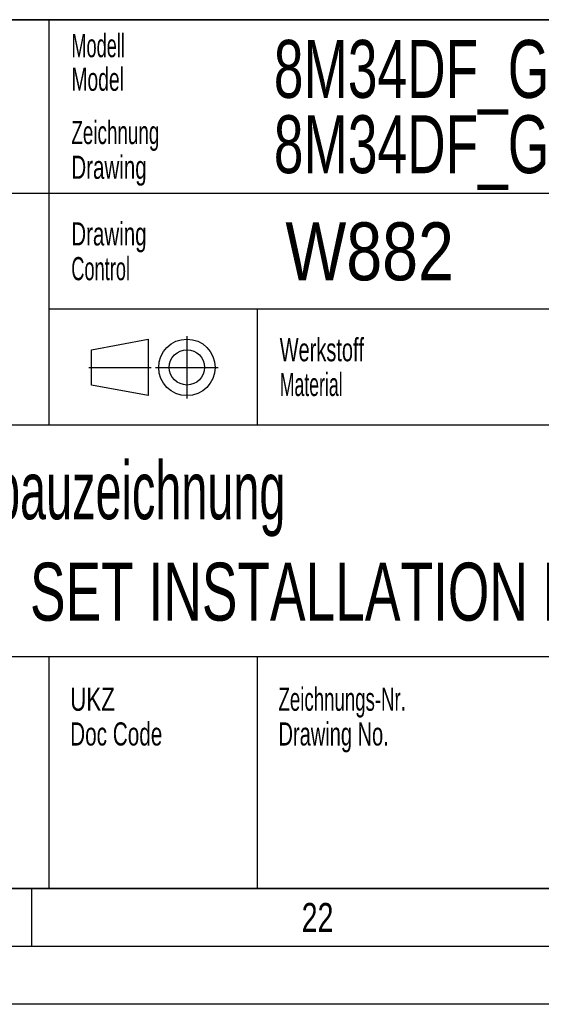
# Model space of a CAD drawing. Header units: millimetres. Extents: x 0 to 1189, y 0 to 841.
# Tile 160 of 217: x 1043 to 1089, y 0 to 85. Entities that reach past the tile are written whole.
import ezdxf
from ezdxf.enums import TextEntityAlignment as Align

# ---------------------------------------------------------------- set-up
doc = ezdxf.new("R2010")
doc.units = ezdxf.units.MM
doc.header["$LTSCALE"] = 65.395
doc.linetypes.add('CENTER', pattern=[0.6, 0.375, -0.075, 0.075, -0.075])
doc.layers.get('0').update_dxf_attribs({"linetype": 'CONTINUOUS'})
doc.styles.get("Standard").update_dxf_attribs({"font": 'txt', "width": 0.6})
doc.styles.add('TEXTSTYLE_2', font='txt')
doc.styles.add('TEXTSTYLE_3', font='txt', dxfattribs={"width": 0.8})

# ---------------------------------------------------------------- blocks, each defined once
blk = doc.blocks.new('*T2300')
at = {"color": 5, "linetype": 'Continuous'}
for p, q in [((0, 0), (187, 0)), ((0, 0), (0, -75)), ((187, 0), (187, -75)), ((0, -75), (187, -75))]:
    blk.add_line(p, q, dxfattribs=at)
at = {"color": 2, "linetype": 'Continuous', "style": 'TEXTSTYLE_3'}
for s, width, p in [('8M34DF_GENSET', 0.688645, (73.4, -6.75)), ('1.0', 0.547619, (121.614, -6.75)), ('8M34DF_GENSET', 0.688645, (73.4, -13.25)), ('1.0', 0.547619, (121.614, -13.25))]:
    blk.add_text(s, height=5, dxfattribs=dict(at, width=width)).set_placement(p)
for s, width, p in [('W882', 0.833333, (81.679, -22.5)), ('1:25', 0.511905, (128.405, -22.5)), ('-', 0.619048, (11, -72.75))]:
    blk.add_text(s, height=5, dxfattribs=dict(at, width=width)).set_placement(p, align=Align.CENTER)
for s, width, p in [('~80000', 0.690476, (185.6, -22.5)), ('1', 0.47619, (185.6, -62.75)), ('1', 0.47619, (185.6, -73.25))]:
    blk.add_text(s, height=5, dxfattribs=dict(at, width=width)).set_placement(p, align=Align.RIGHT)
at = {"color": 5, "linetype": 'Continuous', "width": 0.761905}
blk.add_text('mK', height=2, dxfattribs=at).set_placement((45.071, -31), align=Align.CENTER)
at = {"color": 7, "linetype": 'Continuous', "style": 'TEXTSTYLE_3'}
for s, width, p in [('Aggregat - Einbauzeichnung', 0.604396, (23.4, -43.125)), ('DIESEL GEN SET INSTALLATION DRAWING', 0.689116, (23.4, -51.875))]:
    blk.add_text(s, height=5, dxfattribs=dict(at, width=width)).set_placement(p)
at = {"color": 7, "linetype": 'Continuous', "style": 'TEXTSTYLE_3', "width": 0.688645}
blk.add_text('8M34DF GENSET', height=5, dxfattribs=at).set_placement((121.5, -72.75), align=Align.CENTER)

msp = doc.modelspace()

# ---------------------------------------------------------------- linework, layer by layer
at = {"color": 6, "linetype": 'Continuous'}
for p, q in [((1179, 85), (992, 85)), ((1179, 70), (992, 70)), ((1184, 5), (5, 5))]:
    msp.add_line(p, q, dxfattribs=at)
at = {"color": 7, "linetype": 'Continuous'}
for p, q in [((1046, 50), (1046, 85)), ((1179, 60), (1046, 60)), ((1064, 50), (1064, 60)), ((1049.65902, 56.51096), (1054.53774, 57.42572)), ((1054.53774, 57.42572), (1054.53774, 52.547)), ((1049.65902, 53.46176), (1049.65902, 56.51096)), ((1054.53774, 52.547), (1049.65902, 53.46176)), ((1179, 50), (992, 50)), ((1179, 30), (992, 30)), ((1046, 10), (1046, 29.97776)), ((1064, 10), (1064, 29.97776))]:
    msp.add_line(p, q, dxfattribs=at)
at = {"color": 5, "linetype": 'CENTER'}
for p, q in [((1057.89186, 57.68614), (1057.89186, 52.28658)), ((1049.40637, 54.98636), (1054.80636, 54.98636)), ((1055.19209, 54.98636), (1060.59164, 54.98636))]:
    msp.add_line(p, q, dxfattribs=at)
at = {"color": 5, "linetype": 'Continuous'}
for p, q in [((1179, 10), (10, 10)), ((1044.5, 5), (1044.5, 10)), ((1189, 0), (0, 0))]:
    msp.add_line(p, q, dxfattribs=at)
at = {"color": 7, "linetype": 'Continuous'}
for radius in [2.43936, 1.5246]:
    msp.add_circle((1057.89186, 54.98636), radius, dxfattribs=at)

# ---------------------------------------------------------------- block references
msp.add_blockref('*T2300', (992, 85))

# ---------------------------------------------------------------- texts
at = {"color": 5, "linetype": 'Continuous'}
for s, height, style, width, p in [('Modell', 2, 'TEXTSTYLE_3', 0.587302, (1047.90891, 81.76214)), ('Model', 2, 'TEXTSTYLE_3', 0.62381, (1047.90891, 78.86214)), ('Zeichnung', 2, 'TEXTSTYLE_3', 0.608466, (1047.90891, 74.26214)), ('Drawing', 2, 'TEXTSTYLE_3', 0.663265, (1047.90891, 71.26214)), ('Drawing', 2, 'TEXTSTYLE_3', 0.663265, (1047.90186, 65.5095)), ('Control', 2, 'TEXTSTYLE_3', 0.588435, (1047.90186, 62.5095)), ('Werkstoff', 2, 'TEXTSTYLE_3', 0.645503, (1065.90891, 55.51214)), ('Material', 2, 'TEXTSTYLE_3', 0.571429, (1065.90891, 52.51214)), ('UKZ', 2, 'TEXTSTYLE_3', 0.722222, (1047.80501, 25.34131)), ('Zeichnungs-Nr.', 2, 'TEXTSTYLE_3', 0.602041, (1065.80501, 25.34131)), ('Doc Code', 2, 'TEXTSTYLE_3', 0.669643, (1047.80501, 22.34131)), ('Drawing No.', 2, 'TEXTSTYLE_3', 0.647186, (1065.80501, 22.34131)), ('22', 2.50001, 'TEXTSTYLE_2', 0.738095, (1067.806, 6.248))]:
    msp.add_text(s, height=height, dxfattribs=dict(at, style=style, width=width)).set_placement(p)

doc.saveas('drawing.dxf')
